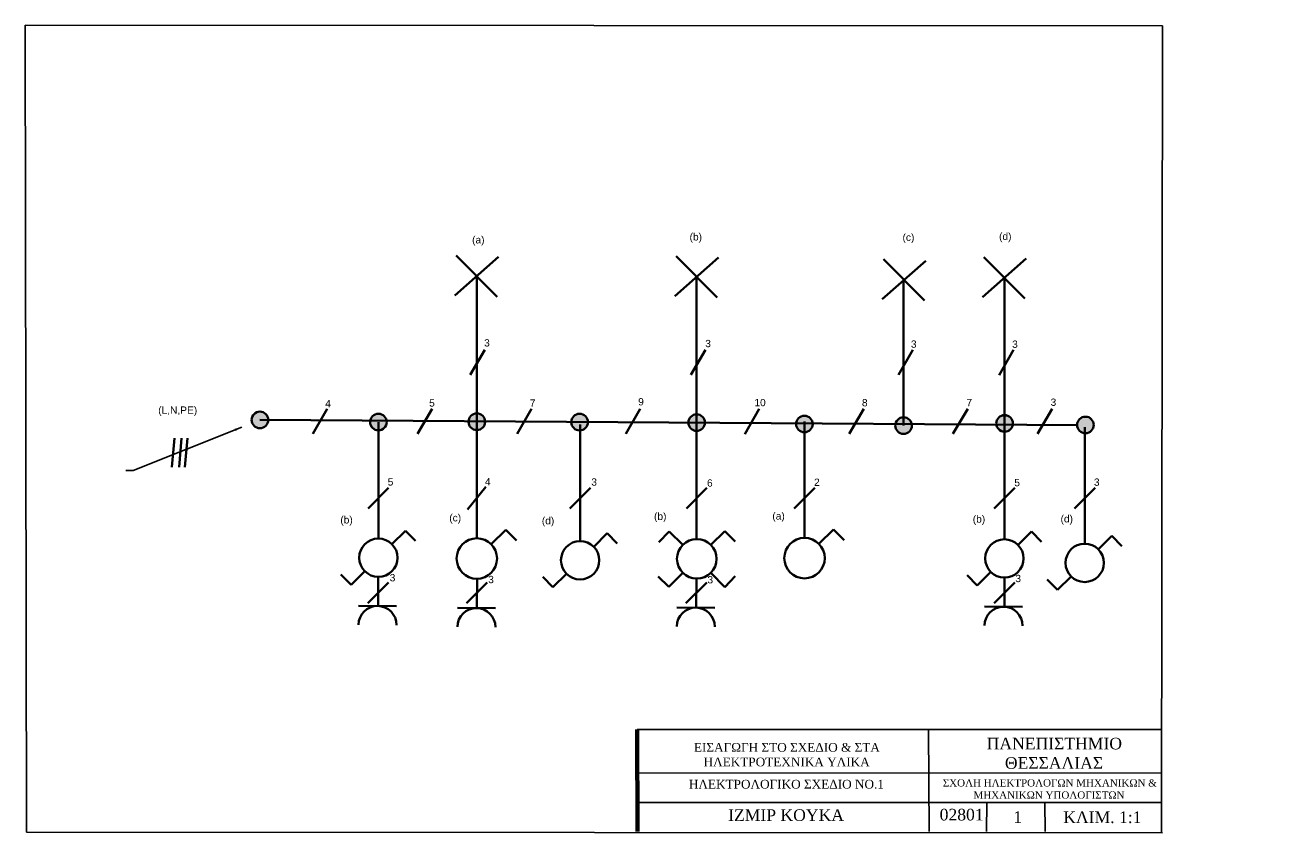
# Model space of a CAD drawing. Header units: millimetres. Extents: x 20 to 454, y 7 to 287.
import ezdxf

# ---------------------------------------------------------------- set-up
doc = ezdxf.new("R2010")
doc.units = ezdxf.units.MM
for name, color, linetype in [('a', 7, 'Continuous'), ('b', 7, 'Continuous'), ('c', 7, 'Continuous'), ('d', 7, 'Continuous'), ('paroxh', 7, 'Continuous')]:
    doc.layers.add(name, color=color, linetype=linetype)
doc.styles.get("Standard").update_dxf_attribs({"font": 'arial.ttf'})
doc.dimstyles.new('ISO-25', dxfattribs={"dimtxt": 2.5, "dimasz": 2.5, "dimexe": 1.25, "dimexo": 0.625, "dimtad": 1, "dimtxsty": 'Standard', "dimcen": 2.5, "dimadec": 0, "dimazin": 0, "dimtfac": 1, "dimtmove": 0, "dimatfit": 3, "dimfxl": 1, "dimarcsym": 0})

msp = doc.modelspace()

# ---------------------------------------------------------------- hatches: boundary and pattern name
at = {"layer": 'a', "linetype": 'Continuous', "lineweight": 35, "true_color": 0x000000}
h = msp.add_hatch(color=18, dxfattribs=at)
h.dxf.hatch_style = 1
h.paths.add_polyline_path([(177.47, 151.1, 0.011791), (177.46, 151.23), (171.77, 151.27, 0.01511), (171.77, 151.1, 1)])
h.paths.add_polyline_path([(174.62, 153.95, 0.396621), (171.77, 151.27), (174.62, 151.25)])
h.paths.add_polyline_path([(174.62, 153.95), (174.62, 151.25), (177.46, 151.23, 0.400467)])
h = msp.add_hatch(color=18, dxfattribs=at)
h.dxf.hatch_style = 1
h.paths.add_polyline_path([(284.26, 150.52), (289.95, 150.48, 0.941639)])
h.paths.add_polyline_path([(287.12, 150.5), (284.26, 150.52, 0.016685), (284.25, 150.33, 0.416416), (287.12, 147.48)])
h.paths.add_polyline_path([(289.95, 150.33, 0.013366), (289.95, 150.48), (287.12, 150.5), (287.12, 147.48, 0.412015)])
at = {"layer": 'b', "linetype": 'Continuous', "lineweight": 35, "true_color": 0x000000}
h = msp.add_hatch(color=18, dxfattribs=at)
h.dxf.hatch_style = 1
h.paths.add_polyline_path([(138.02, 151.49), (143.65, 151.46, 0.850037)])
h.paths.add_polyline_path([(143.68, 151.01, 0.038801), (143.65, 151.46), (138.02, 151.49, 0.042126), (137.98, 151.01, 1)])
at = {"layer": 'b', "linetype": 'Continuous', "lineweight": 35}
h = msp.add_hatch(color=250, dxfattribs=at)
h.paths.add_polyline_path([(247.25, 150.83, 0.005909), (247.25, 150.77), (252.95, 150.73, 0.009228), (252.95, 150.83, 1)])
h.paths.add_polyline_path([(252.95, 150.73), (247.25, 150.77, 0.970176)])
at = {"layer": 'b', "linetype": 'Continuous', "lineweight": 35, "true_color": 0x000000}
h = msp.add_hatch(color=18, dxfattribs=at)
h.dxf.hatch_style = 1
h.paths.add_polyline_path([(355.77, 150.05), (353.02, 150.07, 0.362694), (355.77, 147.67)])
h.paths.add_polyline_path([(358.64, 150.03), (355.77, 150.05), (355.77, 147.67, 0.370254)])
h.paths.add_polyline_path([(352.98, 150.52, 0.03979), (353.02, 150.07), (355.77, 150.05), (358.64, 150.03, 0.043114), (358.68, 150.52, 1)])
h = msp.add_hatch(color=18, dxfattribs=at)
h.dxf.hatch_style = 1
h.paths.add_polyline_path([(352.98, 150.52, 0.03979), (353.02, 150.07), (358.64, 150.03, 0.043114), (358.68, 150.52, 1)])
h.paths.add_polyline_path([(355.77, 150.05), (353.02, 150.07, 0.362694), (355.77, 147.67)])
h.paths.add_polyline_path([(358.64, 150.03), (355.77, 150.05), (355.77, 147.67, 0.370254)])
at = {"layer": 'c', "linetype": 'Continuous', "lineweight": 35, "true_color": 0x000000}
h = msp.add_hatch(color=18, dxfattribs=at)
h.dxf.hatch_style = 1
h.paths.add_polyline_path([(174.62, 151.1), (174.62, 151.25), (171.77, 151.27, 0.01511), (171.77, 151.1, 0.414214), (174.62, 148.25)])
h.paths.add_polyline_path([(174.62, 153.95, 0.396621), (171.77, 151.27), (174.62, 151.25)])
h.paths.add_polyline_path([(174.62, 153.95), (174.62, 151.25), (177.46, 151.23, 0.400467)])
h.paths.add_polyline_path([(177.47, 151.1, 0.011791), (177.46, 151.23), (174.62, 151.25), (174.62, 151.1), (174.62, 148.25, 0.414214)])
h = msp.add_hatch(color=18, dxfattribs=at)
h.dxf.hatch_style = 1
h.paths.add_polyline_path([(323.99, 149.78, 0.041896), (323.95, 150.26), (318.33, 150.3, 0.045221), (318.29, 149.78, 1)])
h.paths.add_polyline_path([(321.14, 152.63, 0.362208), (318.33, 150.3), (321.14, 150.28)])
h.paths.add_polyline_path([(321.14, 152.63), (321.14, 150.28), (323.95, 150.26, 0.365967)])
at = {"layer": 'd', "linetype": 'Continuous', "lineweight": 35, "true_color": 0x000000}
h = msp.add_hatch(color=18, dxfattribs=at)
h.dxf.hatch_style = 1
h.paths.add_polyline_path([(207.05, 151.03), (212.75, 151, 0.988433)])
h = msp.add_hatch(color=18, dxfattribs=at)
h.dxf.hatch_style = 1
h.paths.add_polyline_path([(352.99, 150.52, 0.039872), (353.02, 150.07), (358.63, 150.03, 0.043196), (358.68, 150.52, 1)])
h.paths.add_polyline_path([(358.63, 150.03), (353.02, 150.07, 0.846362)])
h = msp.add_hatch(color=18, dxfattribs=at)
h.dxf.hatch_style = 1
h.paths.add_polyline_path([(380.74, 150, 1), (386.44, 150, 1)])
at = {"layer": 'd', "linetype": 'Continuous', "lineweight": 35}
h = msp.add_hatch(color=250, dxfattribs=at)
h.set_gradient(color2=(0, 0, 0), tint=1, name='INVSPHERICAL')
h.paths.add_polyline_path([(212.75, 150.98, 0.001249), (212.75, 151), (207.05, 151.03, 0.004568), (207.05, 150.98, 1)])
at = {"layer": 'paroxh', "linetype": 'Continuous', "lineweight": 35}
h = msp.add_hatch(color=250, dxfattribs=at)
h.set_gradient(color2=(0, 0, 0), tint=1, name='SPHERICAL')
h.paths.add_polyline_path([(103.01, 151.74, 1), (97.31, 151.74, 1)])
at = {"layer": 'paroxh', "linetype": 'Continuous', "lineweight": 35, "true_color": 0x000000}
h = msp.add_hatch(color=18, dxfattribs=at)
h.dxf.hatch_style = 1
h.paths.add_polyline_path([(97.31, 151.74, 1), (103.01, 151.74, 1)])

# ---------------------------------------------------------------- linework, layer by layer
for p, q in [((20, 10.2), (19.6, 287.2)), ((19.6, 287.2), (410, 287)), ((410, 287), (409.71, 10)), ((229.7, 45.44), (409.7, 45.44)), ((329.7, 45.44), (329.89, 10.44)), ((229.7, 30.44), (409.7, 30.55)), ((229.7, 20.44), (409.7, 20.43)), ((349.7, 20.44), (349.62, 10.44)), ((369.7, 20.44), (369.75, 10.44)), ((410, 10), (20, 10.2))]:
    msp.add_line(p, q)
at = {"lineweight": 70}
msp.add_line((229.7, 45.44), (229.74, 10.44), dxfattribs=at)
at = {"layer": 'a', "linetype": 'Continuous', "lineweight": 35}
for p, q in [((167.12, 194.48), (182.12, 207.71)), ((181.65, 193.99), (167.58, 208.2)), ((292.07, 109.19), (297.06, 114.16)), ((297.06, 114.16), (300.75, 110.43))]:
    msp.add_line(p, q, dxfattribs=at)
at = {"layer": 'a', "color": 250, "linetype": 'Continuous', "lineweight": 35}
for p, q in [((174.62, 151.1), (174.62, 201.1)), ((177.36, 175.85), (172.32, 167.21)), ((287.12, 151.23), (287.12, 111.23)), ((283.58, 121.33), (290.67, 128.38))]:
    msp.add_line(p, q, dxfattribs=at)
for centre in [(174.62, 151.1), (287.1, 150.33)]:
    msp.add_circle(centre, 2.85, dxfattribs=at)
at = {"layer": 'a', "linetype": 'Continuous', "lineweight": 35}
msp.add_circle((287.14, 104.29), 6.94, dxfattribs=at)
at = {"layer": 'b', "linetype": 'Continuous', "lineweight": 35}
for p, q in [((242.58, 194.22), (257.58, 207.45)), ((257.12, 193.73), (243.04, 207.94)), ((145.5, 109.07), (150.13, 113.68)), ((150.13, 113.68), (153.59, 110.19)), ((237.09, 109.82), (240.72, 113.48)), ((240.72, 113.48), (245.34, 108.85)), ((259.76, 113.6), (254.96, 108.83)), ((263.33, 109.99), (259.76, 113.6)), ((365.07, 113.43), (360.44, 108.82)), ((368.53, 109.93), (365.07, 113.43)), ((131.5, 95.15), (127.99, 98.69)), ((136.17, 99.79), (131.5, 95.15)), ((236.89, 98.03), (240.54, 94.38)), ((240.54, 94.38), (245.32, 99.24)), ((254.94, 99.22), (259.74, 94.37)), ((259.74, 94.37), (263.36, 98.06)), ((342.93, 98.44), (346.44, 94.89)), ((346.44, 94.89), (351.11, 99.53)), ((134, 87.95), (147.04, 87.8)), ((243.28, 87.38), (256.31, 87.23)), ((348.94, 87.69), (361.98, 87.55))]:
    msp.add_line(p, q, dxfattribs=at)
at = {"layer": 'b', "color": 250, "linetype": 'Continuous', "lineweight": 35}
for p, q in [((250.1, 150.83), (250.1, 200.83)), ((253.13, 175.85), (248.13, 167.2)), ((140.83, 151.01), (140.83, 111.01)), ((250.1, 150.83), (250.1, 110.83)), ((355.77, 150.76), (355.77, 110.76)), ((137.33, 121.29), (144.34, 128.42)), ((246.58, 121.3), (253.62, 128.41)), ((352.24, 121.31), (359.3, 128.39)), ((137.25, 88.86), (144.34, 95.91)), ((140.8, 97.89), (140.76, 87.89)), ((246.44, 88.85), (253.54, 95.88)), ((250.01, 97.32), (249.97, 87.32)), ((352.3, 88.83), (359.36, 95.9)), ((355.85, 97.7), (355.81, 87.7))]:
    msp.add_line(p, q, dxfattribs=at)
for centre in [(140.83, 151.01), (250.1, 150.83), (355.83, 150.52), (355.83, 150.52)]:
    msp.add_circle(centre, 2.85, dxfattribs=at)
at = {"layer": 'b', "linetype": 'Continuous', "lineweight": 35}
for centre, radius in [((140.83, 104.43), 6.58), ((250.14, 104.04), 6.8), ((355.77, 104.18), 6.58)]:
    msp.add_circle(centre, radius, dxfattribs=at)
for centre in [(140.52, 81.36), (249.79, 80.78), (355.46, 81.1)]:
    msp.add_arc(centre, 6.52, 359.6612, 179.5485, dxfattribs=at)
at = {"layer": 'c', "linetype": 'Continuous', "lineweight": 35}
for p, q in [((313.77, 193.17), (328.77, 206.4)), ((328.3, 192.68), (314.23, 206.89)), ((179.56, 109.05), (184.56, 114.03)), ((184.56, 114.03), (188.25, 110.3)), ((167.96, 87.22), (180.99, 87.07))]:
    msp.add_line(p, q, dxfattribs=at)
at = {"layer": 'c', "color": 250, "linetype": 'Continuous', "lineweight": 35}
for p, q in [((321.14, 149.78), (321.14, 199.78)), ((324.3, 175.85), (319.35, 167.16)), ((174.62, 151.1), (174.62, 111.1)), ((171.46, 120.98), (177.77, 128.73)), ((171.11, 88.85), (178.23, 95.88)), ((174.69, 97.16), (174.65, 87.16))]:
    msp.add_line(p, q, dxfattribs=at)
msp.add_circle((321.14, 149.78), 2.85, dxfattribs=at)
at = {"layer": 'c', "linetype": 'Continuous', "lineweight": 35}
msp.add_circle((174.62, 104.15), 6.94, dxfattribs=at)
msp.add_arc((174.48, 80.63), 6.52, 359.6612, 179.5485, dxfattribs=at)
at = {"layer": 'd', "linetype": 'Continuous', "lineweight": 35}
for p, q in [((348.25, 193.9), (363.25, 207.13)), ((362.79, 193.41), (348.71, 207.62)), ((214.76, 108.2), (219.39, 112.81)), ((219.39, 112.81), (222.85, 109.31)), ((387.94, 107.25), (392.63, 111.91)), ((392.63, 111.91), (396.08, 108.42)), ((197.24, 97.82), (200.76, 94.27)), ((200.76, 94.27), (205.42, 98.91)), ((370.48, 96.92), (373.99, 93.38)), ((373.99, 93.38), (378.66, 98.02))]:
    msp.add_line(p, q, dxfattribs=at)
at = {"layer": 'd', "color": 250, "linetype": 'Continuous', "lineweight": 35}
for p, q in [((355.83, 150.52), (355.77, 200.52)), ((358.85, 175.85), (353.92, 167.15)), ((210.09, 150.14), (210.09, 110.14)), ((383.33, 149.24), (383.33, 109.24)), ((206.54, 121.33), (213.64, 128.37)), ((379.78, 121.33), (386.88, 128.38))]:
    msp.add_line(p, q, dxfattribs=at)
for centre, radius in [((209.9, 150.98), 2.85), ((355.83, 150.52), 2.84), ((383.59, 150), 2.85)]:
    msp.add_circle(centre, radius, dxfattribs=at)
at = {"layer": 'd', "linetype": 'Continuous', "lineweight": 35}
for centre in [(210.09, 103.56), (383.33, 102.66)]:
    msp.add_circle(centre, 6.58, dxfattribs=at)
at = {"layer": 'paroxh', "color": 250, "linetype": 'Continuous', "lineweight": 35}
for p, q in [((123.25, 155.59), (118.27, 146.93)), ((159.3, 155.59), (154.24, 146.97)), ((193.4, 155.59), (188.42, 146.93)), ((230.74, 155.59), (225.77, 146.92)), ((271.56, 155.59), (266.62, 146.9)), ((307.5, 155.59), (302.46, 146.96)), ((343.18, 155.59), (338.1, 146.98)), ((372.16, 155.59), (367.1, 146.97)), ((100.16, 151.74), (380.96, 149.88)), ((70.8, 145.44), (69.95, 135.47)), ((73.21, 145.44), (72.38, 135.47)), ((75.28, 145.44), (74.42, 135.47))]:
    msp.add_line(p, q, dxfattribs=at)
msp.add_circle((100.16, 151.74), 2.85, dxfattribs=at)

# ---------------------------------------------------------------- texts
at = {"attachment_point": 1}
for s, width, heights, insert, char_height in [('\\pi14.78774;{\\fTimes New Roman|b0|i0|c161|p18;ΕΙΣΑΓΩΓΗ ΣΤΟ ΣΧΕΔΙΟ & ΣΤΑ\\P\\pi18.11001;ΗΛΕΚΤΡΟΤΕΧΝΙΚΑ ΥΛΙΚΑ}', 91.8531, [14.79], (234.37, 40.82), 3), ('\\pi17.0442,t201.0442;{\\fTimes New Roman|b0|i0|c161|p18;ΠΑΝΕΠΙΣΤΗΜΙΟ \\P\\pi23.29511,t207.29511;ΘΕΣΣΑΛΙΑΣ}', 79.1843, [13.65], (332.63, 42.63), 4), ('\\pi13.22766;{\\fTimes New Roman|b0|i0|c161|p18;ΗΛΕΚΤΡΟΛΟΓΙΚΟ ΣΧΕΔΙΟ ΝΟ.1}', 91.309, [0], (234.2, 28.18), 3), ('\\pi2.53899;{\\fTimes New Roman|b0|i0|c161|p18;ΣΧΟΛΗ ΗΛΕΚΤΡΟΛΟΓΩΝ ΜΗΧΑΝΙΚΩΝ &\\P\\pi13.08423;ΜΗΧΑΝΙΚΩΝ ΥΠΟΛΟΓΙΣΤΩΝ}', 76.7434, [0], (332.07, 28.38), 2.5), ('\\pi28.09429;{\\fTimes New Roman|b0|i0|c161|p18;ΙΖΜΙΡ ΚΟΥΚΑ}', 94.8562, [0], (232.82, 18.07), 4), ('\\pi2.97843;{\\fTimes New Roman|b0|i0|c0|p18;02801}', 19.7882, [0], (330.55, 18.23), 4), ('\\pi9.25605;{\\fTimes New Roman|b0|i0|c0|p18;1}', 20.0521, [0], (349.56, 17.39), 4), ('\\pi5.94631;{\\fTimes New Roman|b0|i0|c161|p18;ΚΛΙΜ. 1\\fTimes New Roman|b0|i0|c0|p18;:1}', 37.3403, [0], (370.01, 17.34), 4)]:
    msp.add_mtext_dynamic_manual_height_columns(s, width=width, gutter_width=12.5, heights=heights, dxfattribs=dict(at, insert=insert, char_height=char_height))
at = {"layer": 'a', "linetype": 'Continuous', "lineweight": 35, "char_height": 2.5, "attachment_point": 1}
for s, width, insert in [('\\pi7.42185;(a)', 18.7745, (165.58, 214.82)), ('\\pi2.60146;(a)', 9.1337, (273.48, 120.02))]:
    msp.add_mtext_dynamic_manual_height_columns(s, width=width, gutter_width=12.5, heights=[0], dxfattribs=dict(at, insert=insert))
at = {"layer": 'a', "color": 250, "linetype": 'Continuous', "lineweight": 35, "char_height": 2.5, "attachment_point": 1}
for s, width, insert in [('\\pi5.67038;3', 12.9779, (171.48, 179.44)), ('\\pi2.40418;2', 6.4642, (288.01, 131.59))]:
    msp.add_mtext_dynamic_manual_height_columns(s, width=width, gutter_width=12.5, heights=[0], dxfattribs=dict(at, insert=insert))
at = {"layer": 'b', "linetype": 'Continuous', "lineweight": 35, "char_height": 2.5, "attachment_point": 1}
for s, width, insert in [('\\pi3.67047;(b)', 11.2717, (244, 215.83)), ('\\pi4.23645;(b)', 12.4037, (123.52, 118.69)), ('\\pi2.7636;(b)', 9.458, (232.7, 119.89)), ('\\pi1.77355;(b)', 7.4779, (343.13, 118.97))]:
    msp.add_mtext_dynamic_manual_height_columns(s, width=width, gutter_width=12.5, heights=[0], dxfattribs=dict(at, insert=insert))
at = {"layer": 'b', "color": 250, "linetype": 'Continuous', "lineweight": 35, "char_height": 2.5, "attachment_point": 1}
for s, width, insert in [('\\pi5.44069;3', 12.5185, (247.62, 179.21)), ('\\pi4.66104;5', 10.9796, (139.36, 131.71)), ('\\pi2.21745;6', 6.0857, (251.43, 131.34)), ('\\pi2.43188;5', 6.5213, (356.74, 131.47)), ('\\pi3.70949;3', 9.0561, (141.01, 98.81)), ('\\pi1.85502;3', 5.3471, (251.95, 98.11)), ('\\pi2.73961;3', 7.1163, (356.78, 98.55))]:
    msp.add_mtext_dynamic_manual_height_columns(s, width=width, gutter_width=12.5, heights=[0], dxfattribs=dict(at, insert=insert))
at = {"layer": 'c', "linetype": 'Continuous', "lineweight": 35, "char_height": 2.5, "attachment_point": 1}
for s, width, insert in [('\\pi2.87858;(c)', 9.4918, (317.91, 215.67)), ('\\pi5.70896;(c)', 15.1526, (159.46, 119.39))]:
    msp.add_mtext_dynamic_manual_height_columns(s, width=width, gutter_width=12.5, heights=[0], dxfattribs=dict(at, insert=insert))
at = {"layer": 'c', "color": 250, "linetype": 'Continuous', "lineweight": 35, "char_height": 2.5, "attachment_point": 1}
for s, width, insert in [('\\pi2.47319;3', 6.5835, (321.19, 179.01)), ('\\pi4.29138;4', 10.3119, (173.13, 131.79)), ('\\pi1.16534;3', 3.9678, (177.37, 98.2))]:
    msp.add_mtext_dynamic_manual_height_columns(s, width=width, gutter_width=12.5, heights=[0], dxfattribs=dict(at, insert=insert))
at = {"layer": 'd', "linetype": 'Continuous', "lineweight": 35, "char_height": 2.5, "attachment_point": 1}
for s, width, insert in [('\\pi3.26105;(d)', 10.4529, (350.67, 216)), ('\\pi3.12594;(d)', 10.1826, (193.82, 118.4)), ('\\pi1.33679;(d)', 6.6043, (373.71, 119.05))]:
    msp.add_mtext_dynamic_manual_height_columns(s, width=width, gutter_width=12.5, heights=[0], dxfattribs=dict(at, insert=insert))
at = {"layer": 'd', "color": 250, "linetype": 'Continuous', "lineweight": 35, "char_height": 2.5, "attachment_point": 1}
for s, width, insert in [('\\pi2.85217;3', 7.3414, (355.57, 178.99)), ('\\pi4.21916;3', 10.0754, (209.71, 131.67)), ('\\pi2.4885;3', 6.6141, (384.01, 131.63))]:
    msp.add_mtext_dynamic_manual_height_columns(s, width=width, gutter_width=12.5, heights=[0], dxfattribs=dict(at, insert=insert))
at = {"layer": 'paroxh', "color": 250, "linetype": 'Continuous', "lineweight": 35, "char_height": 2.5, "attachment_point": 1}
for s, width, insert in [('(L,N,PE)', 18.1677, (65.23, 156.35)), ('\\pi1.45628;4', 4.6418, (121.12, 158.6)), ('\\pi2.68828;5', 7.0341, (155.56, 158.81)), ('\\pi3.25644;7', 8.1312, (189.54, 158.75)), ('\\pi2.4615;9', 6.5669, (227.56, 159.22)), ('\\pi1.97757;10', 7.2925, (267.95, 158.94)), ('\\pi3.18867;8', 8.0247, (303.66, 158.9)), ('\\pi3.18706;7', 7.9925, (339.53, 158.91)), ('\\pi8.42475;3', 18.4866, (363.2, 159.07))]:
    msp.add_mtext_dynamic_manual_height_columns(s, width=width, gutter_width=12.5, heights=[0], dxfattribs=dict(at, insert=insert))

# ---------------------------------------------------------------- leaders
at = {"layer": 'paroxh', "color": 250, "linetype": 'Continuous', "lineweight": 35}
msp.add_leader([(93.95, 149.25), (56.65, 134.41), (54.15, 134.41)], dimstyle='ISO-25', dxfattribs=at)

doc.saveas('drawing.dxf')
